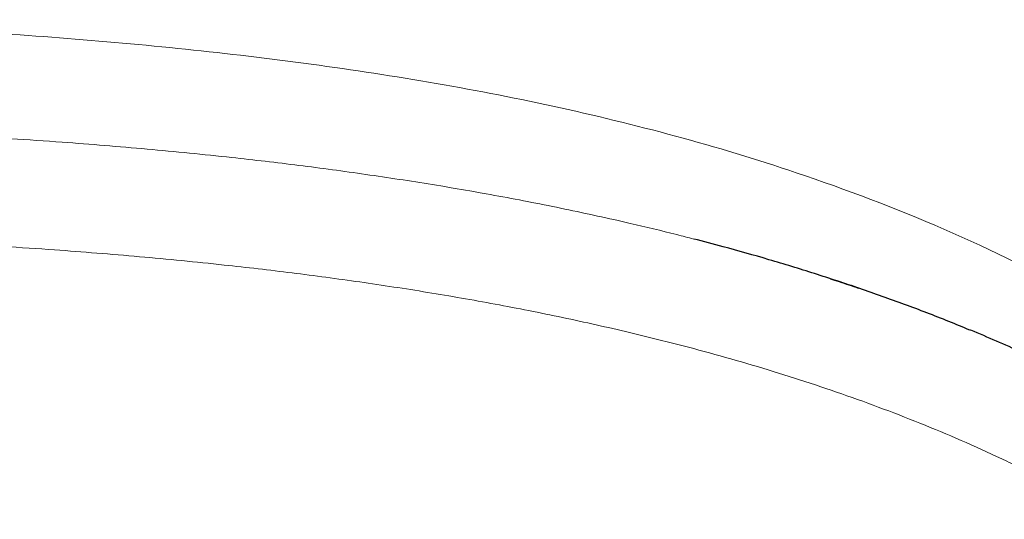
# Model space of a CAD drawing. Header units: millimetres. Extents: x 8 to 315, y 12 to 486.
# Tile 21 of 256: x 172.74 to 176.44, y 182.66 to 184.54. Entities that reach past the tile are written whole.
import ezdxf

# ---------------------------------------------------------------- set-up
doc = ezdxf.new("R2010")
doc.units = ezdxf.units.MM

msp = doc.modelspace()

# ---------------------------------------------------------------- linework, layer by layer
at = {"color": 252, "linetype": 'Continuous', "lineweight": 0}
for points, knots in [([(178.8372, 180.7425), (178.7877, 180.9345), (178.6888, 181.3183), (178.4389, 181.8603), (178.1101, 182.3567), (177.7094, 182.7976), (177.25, 183.1766), (176.7472, 183.495), (176.2131, 183.757), (175.5465, 184.0104), (174.7418, 184.2261), (173.8035, 184.3831), (172.857, 184.4778), (171.9074, 184.5276), (171.2737, 184.5363), (170.9569, 184.5363), (170.9569, 184.5363)], [0, 0, 0, 0, 0.062509, 0.12494, 0.187376, 0.249869, 0.312328, 0.37485, 0.437357, 0.499864, 0.599758, 0.699823, 0.79994, 0.899967, 0.999997, 1, 1, 1, 1]), ([(175.2693, 183.7115), (175.2481, 183.7171), (175.1689, 183.7379), (175.0074, 183.7763), (174.7845, 183.8254), (174.5365, 183.8738), (174.2873, 183.917), (174.0368, 183.9553), (173.7853, 183.9891), (173.5113, 184.0212), (173.2148, 184.0506), (172.9382, 184.0731), (172.7035, 184.0891), (172.4891, 184.1017), (172.2527, 184.1132), (171.951, 184.1247), (171.6704, 184.1319), (171.4111, 184.1361), (171.2814, 184.1373), (171.2165, 184.1378)], [0, 0, 0, 0, 0.016134, 0.06023, 0.122156, 0.184116, 0.246191, 0.308291, 0.370553, 0.432834, 0.511133, 0.589464, 0.636618, 0.683779, 0.746967, 0.810168, 0.905062, 0.952531, 1, 1, 1, 1]), ([(170.9569, 183.7315), (171.0417, 183.7313), (171.2539, 183.7309), (171.5934, 183.7265), (171.9328, 183.718), (172.2297, 183.707), (172.4631, 183.6959), (172.6754, 183.6837), (172.9094, 183.6681), (173.1859, 183.646), (173.4836, 183.6169), (173.7598, 183.5848), (174.0148, 183.5507), (174.2693, 183.5118), (174.5233, 183.4675), (174.7764, 183.4174), (174.9983, 183.3678), (175.1891, 183.3207), (175.3493, 183.278), (175.5089, 183.2322), (175.6678, 183.1828), (175.8259, 183.1298), (175.9831, 183.0729), (176.1391, 183.0119), (176.2936, 182.9467), (176.446, 182.877), (176.5966, 182.8023), (176.745, 182.7223), (176.8751, 182.6458), (176.9872, 182.5748), (177.0821, 182.5109), (177.1794, 182.4411), (177.2784, 182.365), (177.3674, 182.2911), (177.4483, 182.2193), (177.5213, 182.1502), (177.5967, 182.0735), (177.6694, 181.994), (177.7395, 181.9114), (177.8065, 181.8259), (177.8703, 181.7373), (177.9304, 181.6462), (177.9827, 181.5594), (178.0348, 181.4652), (178.0858, 181.3634), (178.1376, 181.2462), (178.184, 181.1268), (178.2207, 181.019), (178.2406, 180.9509), (178.2486, 180.9236)], [0, 0, 0, 0, 0.030311, 0.075829, 0.121347, 0.151731, 0.182115, 0.205005, 0.227895, 0.266165, 0.304435, 0.335215, 0.365995, 0.396862, 0.427729, 0.458669, 0.489608, 0.509459, 0.529311, 0.549209, 0.569106, 0.589082, 0.609058, 0.629098, 0.649137, 0.669129, 0.689121, 0.709276, 0.729431, 0.743059, 0.756689, 0.770316, 0.785817, 0.801316, 0.811695, 0.824518, 0.837341, 0.850283, 0.863224, 0.876348, 0.889473, 0.90273, 0.915988, 0.926374, 0.942055, 0.957737, 0.973562, 0.989388, 1, 1, 1, 1])]:
    msp.add_open_spline(points, degree=3, knots=knots, dxfattribs=at)
at = {"color": 7, "linetype": 'Continuous', "lineweight": 30}
for points, knots in [([(176.3073, 183.3688), (176.281, 183.3798), (176.1999, 183.4137), (176.0619, 183.466), (175.8937, 183.5261), (175.7237, 183.5821), (175.5523, 183.6344), (175.4008, 183.6776), (175.3061, 183.702), (175.2693, 183.7115)], [0, 0, 0, 0, 0.077906, 0.240794, 0.404122, 0.567543, 0.731592, 0.895716, 1, 1, 1, 1]), ([(175.784, 183.562), (175.7889, 183.5604), (175.8056, 183.555), (175.8345, 183.5454), (175.8647, 183.5352), (175.8831, 183.5289), (175.8893, 183.5268)], [0, 0, 0, 0, 0.140938, 0.4807615, 0.8256057, 1, 1, 1, 1]), ([(178.7589, 180.9469), (178.7523, 180.9672), (178.7372, 181.0136), (178.7116, 181.0853), (178.6826, 181.1616), (178.652, 181.2366), (178.62, 181.3102), (178.5868, 181.3823), (178.5521, 181.453), (178.516, 181.5225), (178.4781, 181.5914), (178.4387, 181.6594), (178.3979, 181.7263), (178.3558, 181.7919), (178.3122, 181.8564), (178.2671, 181.92), (178.2203, 181.983), (178.1719, 182.0451), (178.122, 182.1064), (178.0703, 182.167), (178.0172, 182.2265), (177.9628, 182.2848), (177.907, 182.3421), (177.8494, 182.3987), (177.79, 182.4547), (177.7287, 182.5101), (177.6657, 182.5647), (177.601, 182.6185), (177.5347, 182.6715), (177.4667, 182.7235), (177.3972, 182.7745), (177.3265, 182.8242), (177.2537, 182.8735), (177.1783, 182.9224), (177.1003, 182.971), (177.0205, 183.0187), (176.9389, 183.0655), (176.8554, 183.1114), (176.7699, 183.1565), (176.6824, 183.2006), (176.5927, 183.2439), (176.5009, 183.2864), (176.4068, 183.3279), (176.3422, 183.3556), (176.3088, 183.3691), (176.3077, 183.3695)], [0, 0, 0, 0, 0.018319, 0.04176, 0.06497, 0.087953, 0.110715, 0.133312, 0.155382, 0.177564, 0.199766, 0.22194, 0.244048, 0.266055, 0.287728, 0.309734, 0.331769, 0.353866, 0.376038, 0.3983, 0.420843, 0.442961, 0.46532, 0.487916, 0.510749, 0.533814, 0.557106, 0.580616, 0.604334, 0.628247, 0.652337, 0.67646, 0.700646, 0.726036, 0.751691, 0.777642, 0.803913, 0.830527, 0.857511, 0.884894, 0.912705, 0.940978, 0.969747, 0.999053, 1, 1, 1, 1])]:
    msp.add_open_spline(points, degree=3, knots=knots, dxfattribs=at)

doc.saveas('drawing.dxf')
